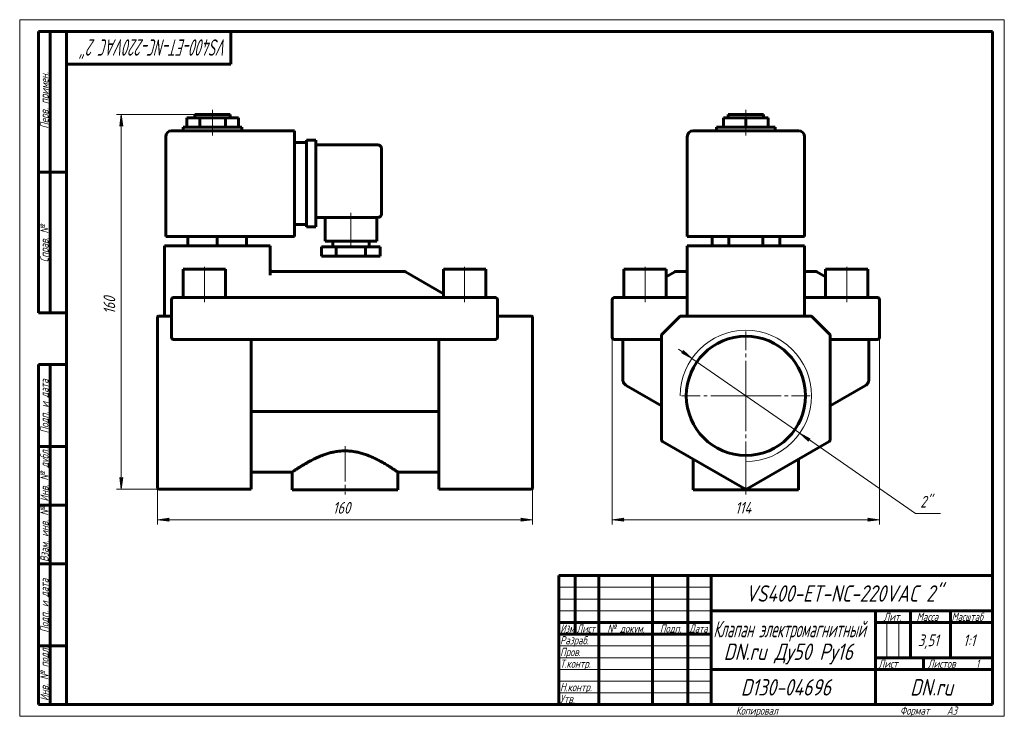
# Model space of a CAD drawing. Header units: millimetres. Extents: x 0 to 420, y 0 to 297.
import ezdxf

# ---------------------------------------------------------------- set-up
doc = ezdxf.new("R2010")
doc.units = ezdxf.units.MM
for name, pattern in [('K5LT_AXLED', [19.5, 15, -1.5, 1.5, -1.5]), ('K5LT_BASIC', [0]), ('K5LT_THIN', [0])]:
    doc.linetypes.add(name, pattern=pattern)
doc.layers.add('Системный слой', color=7, linetype='Continuous')
doc.layers.add('Системный слой (1)', color=7, linetype='Continuous', true_color=0x6c6c6c)
doc.styles.add('KDIMTEXTSTYLE', font='GOST_AU.SHX', dxfattribs={"width": 0.96, "oblique": 15, "height": 5})
doc.styles.add('KTEXTSTYLE', font='GOST_AU.SHX', dxfattribs={"width": 0.96, "height": 5})
doc.dimstyles.new('KDIMSTYLE (1.00)', dxfattribs={"dimtxt": 5, "dimasz": 1, "dimexe": 2, "dimexo": 0, "dimgap": 1, "dimtad": 1, "dimtxsty": 'KDIMTEXTSTYLE', "dimsah": 1, "dimcen": 0, "dimdle": 1, "dimadec": 0, "dimazin": 0, "dimtfac": 0.667, "dimtmove": 0, "dimatfit": 3, "dimfxl": 1, "dimtvp": 1, "dimtolj": 1, "dimtzin": 0, "dimarcsym": 0})

# ---------------------------------------------------------------- blocks, each defined once
blk = doc.blocks.new('U0')
at = {"layer": 'Системный слой (1)', "color": 150, "linetype": 'K5LT_BASIC', "lineweight": 60, "true_color": 0x0080ff}
for p, q in [((284.76, 189.63), (280.03, 189.63)), ((339.49, 189.63), (334.76, 189.63))]:
    blk.add_line(p, q, dxfattribs=at)
blk = doc.blocks.new('D0')
at = {"layer": 'Системный слой (1)'}
for points in [[(252.76, 83.82), (257.76, 84.48), (257.26, 83.82), (257.76, 83.16)], [(366.76, 83.82), (361.76, 84.48), (362.26, 83.82), (361.76, 83.16)]]:
    blk.add_hatch(color=7, dxfattribs=at).paths.add_polyline_path(points)
at = {"layer": 'Системный слой (1)', "color": 7, "linetype": 'K5LT_THIN', "lineweight": 18}
for p, q in [((252.76, 169.63), (252.76, 81.82)), ((366.76, 169.63), (366.76, 81.82)), ((252.76, 83.82), (257.76, 84.48)), ((257.76, 84.48), (257.26, 83.82)), ((362.26, 83.82), (361.76, 84.48)), ((361.76, 84.48), (366.76, 83.82)), ((257.76, 83.16), (252.76, 83.82)), ((257.26, 83.82), (257.76, 83.16)), ((366.76, 83.82), (361.76, 83.16)), ((361.76, 83.16), (362.26, 83.82))]:
    blk.add_line(p, q, dxfattribs=at)
blk.add_wipeout([(305.21, 84.82), (305.21, 92.2), (313.94, 92.2), (313.94, 84.82)]).dxf.layer = 'Системный слой (1)'
blk.add_line((252.76, 83.82), (366.76, 83.82), dxfattribs=at)
at = {"layer": 'Системный слой (1)', "color": 7, "insert": (305.21, 91.41), "char_height": 5, "attachment_point": 1, "style": 'KTEXTSTYLE'}
blk.add_mtext('\\H5.0;\\W1.000;\\Q15;\\Q15;\\W0.965;114', dxfattribs=at)
blk = doc.blocks.new('KDIMARROW_01')
at = {"layer": 'Системный слой'}
blk.add_hatch(color=0, dxfattribs=at).paths.add_polyline_path([(-5, -0.66), (0, 0), (-5, 0.66), (-4.5, 0)])
at = {"layer": 'Системный слой', "color": 0, "linetype": 'K5LT_THIN', "lineweight": 18}
for p, q in [((-4.5, 0), (-5, 0.66)), ((-5, 0.66), (0, 0)), ((0, 0), (-5, -0.66)), ((-5, -0.66), (-4.5, 0))]:
    blk.add_line(p, q, dxfattribs=at)
at = {"layer": 'Системный слой (1)', "color": 0, "linetype": 'K5LT_THIN', "lineweight": 18}
blk.add_line((58.78, 136.63), (57.78, 136.63), dxfattribs=at)
blk = doc.blocks.new('D1')
at = {"layer": 'Системный слой (1)'}
for points in [[(286.76, 152.6), (283.03, 155.99), (283.06, 155.16), (282.28, 154.91)], [(336.46, 118.1), (337.25, 118.36), (332.76, 120.67), (336.5, 117.27)]]:
    blk.add_hatch(color=7, dxfattribs=at).paths.add_polyline_path(points)
at = {"layer": 'Системный слой (1)', "color": 7, "linetype": 'K5LT_THIN', "lineweight": 18}
for p, q in [((286.76, 152.6), (281.01, 156.59)), ((286.76, 152.6), (283.03, 155.99)), ((283.03, 155.99), (283.06, 155.16)), ((283.06, 155.16), (282.28, 154.91)), ((282.28, 154.91), (286.76, 152.6)), ((286.76, 152.6), (332.76, 120.67)), ((332.76, 120.67), (336.5, 117.27)), ((337.25, 118.36), (332.76, 120.67)), ((332.76, 120.67), (338.51, 116.68)), ((336.46, 118.1), (337.25, 118.36)), ((336.5, 117.27), (336.46, 118.1))]:
    blk.add_line(p, q, dxfattribs=at)
blk.add_wipeout([(384.12, 87.41), (384.12, 94.79), (390.56, 94.79), (390.56, 87.41)]).dxf.layer = 'Системный слой (1)'
for p, q in [((332.76, 120.67), (382.12, 86.41)), ((382.12, 86.41), (392.83, 86.41))]:
    blk.add_line(p, q, dxfattribs=at)
at = {"layer": 'Системный слой (1)', "color": 7, "insert": (384.12, 94), "char_height": 5, "attachment_point": 1, "style": 'KTEXTSTYLE'}
blk.add_mtext('\\H5.0;\\W1.000;\\Q15;\\Q15;\\W0.965;2"', dxfattribs=at)
blk = doc.blocks.new('KDIMARROW_02')
at = {"layer": 'Системный слой'}
blk.add_hatch(color=0, dxfattribs=at).paths.add_polyline_path([(4.5, 0), (5, 0.66), (0, 0), (5, -0.66)])
at = {"layer": 'Системный слой', "color": 0, "linetype": 'K5LT_THIN', "lineweight": 18}
for p, q in [((5, 0.66), (0, 0)), ((0, 0), (5, -0.66)), ((0, 0), (7, 0)), ((4.5, 0), (5, 0.66)), ((5, -0.66), (4.5, 0))]:
    blk.add_line(p, q, dxfattribs=at)
at = {"layer": 'Системный слой (1)', "color": 0, "linetype": 'K5LT_THIN', "lineweight": 18}
blk.add_line((58.78, 136.63), (57.78, 136.63), dxfattribs=at)
blk = doc.blocks.new('U1')
at = {"layer": 'Системный слой (1)', "color": 30, "linetype": 'K5LT_AXLED', "lineweight": 18, "true_color": 0xff8000}
for q in [(309.76, 164.03), (282.36, 136.63), (337.16, 136.63), (309.76, 109.23)]:
    blk.add_line((309.76, 136.63), q, dxfattribs=at)
blk = doc.blocks.new('U2')
at = {"layer": 'Системный слой (1)', "color": 150, "linetype": 'K5LT_BASIC', "lineweight": 60, "true_color": 0x0080ff}
for p, q in [((106.78, 190.59), (106.78, 190.63)), ((106.78, 190.63), (106.78, 190.63)), ((106.78, 190.58), (106.78, 190.59)), ((106.78, 190.57), (106.78, 190.58)), ((106.78, 190.56), (106.78, 190.57)), ((106.88, 190.19), (106.78, 190.56)), ((106.78, 190.56), (106.78, 190.56)), ((106.78, 190.56), (106.78, 190.56)), ((106.78, 190.56), (106.78, 190.56)), ((106.78, 190.56), (106.78, 190.56)), ((106.78, 190.56), (106.78, 190.56)), ((106.78, 190.56), (106.78, 190.56)), ((107.17, 189.83), (106.88, 190.19)), ((107.56, 189.66), (107.17, 189.83))]:
    blk.add_line(p, q, dxfattribs=at)
blk = doc.blocks.new('U3')
at = {"layer": 'Системный слой (1)', "color": 150, "linetype": 'K5LT_BASIC', "lineweight": 60, "true_color": 0x0080ff}
for p, q in [((98.78, 104.13), (116.28, 104.13)), ((161.28, 104.13), (178.78, 104.13))]:
    blk.add_line(p, q, dxfattribs=at)
blk = doc.blocks.new('U4')
at = {"layer": 'Системный слой (1)', "color": 150, "linetype": 'K5LT_BASIC', "lineweight": 60, "true_color": 0x0080ff}
blk.add_line((106.78, 190.63), (106.78, 190.63), dxfattribs=at)
blk.add_line((106.78, 190.63), (106.78, 190.63), dxfattribs=at)
blk.add_line((106.78, 190.63), (106.78, 190.63), dxfattribs=at)
blk.add_line((106.78, 190.63), (106.78, 190.63), dxfattribs=at)
blk = doc.blocks.new('U5')
at = {"layer": 'Системный слой (1)', "color": 150, "linetype": 'K5LT_BASIC', "lineweight": 60, "true_color": 0x0080ff}
for p, q in [((107.6, 189.65), (107.51, 189.67)), ((107.69, 189.64), (107.6, 189.65)), ((107.78, 189.63), (107.69, 189.64))]:
    blk.add_line(p, q, dxfattribs=at)
blk = doc.blocks.new('U6')
at = {"layer": 'Системный слой (1)', "color": 150, "linetype": 'K5LT_BASIC', "lineweight": 60, "true_color": 0x0080ff}
for p, q in [((106.78, 190.62), (106.78, 190.63)), ((106.78, 190.61), (106.78, 190.62)), ((106.78, 190.61), (106.78, 190.61))]:
    blk.add_line(p, q, dxfattribs=at)
blk = doc.blocks.new('U7')
at = {"layer": 'Системный слой (1)', "color": 150, "linetype": 'K5LT_BASIC', "lineweight": 60, "true_color": 0x0080ff}
for p, q in [((106.78, 190.61), (106.78, 190.63)), ((106.79, 190.45), (106.78, 190.52)), ((106.81, 190.37), (106.79, 190.45)), ((106.83, 190.3), (106.81, 190.37)), ((107.43, 189.69), (107.43, 189.69))]:
    blk.add_line(p, q, dxfattribs=at)
blk = doc.blocks.new('U8')
at = {"layer": 'Системный слой (1)', "color": 150, "linetype": 'K5LT_BASIC', "lineweight": 60, "true_color": 0x0080ff}
for start, end in [(180.007, 181.5039), (254.165, 270)]:
    blk.add_arc((107.78, 190.63), 1, start, end, dxfattribs=at)
blk = doc.blocks.new('U9')
at = {"layer": 'Системный слой (1)', "color": 150, "linetype": 'K5LT_BASIC', "lineweight": 60, "true_color": 0x0080ff}
for p, q in [((106.78, 190.61), (106.78, 190.63)), ((107.43, 189.69), (107.43, 189.69))]:
    blk.add_line(p, q, dxfattribs=at)
blk = doc.blocks.new('U10')
at = {"layer": 'Системный слой (1)', "color": 150, "linetype": 'K5LT_BASIC', "lineweight": 60, "true_color": 0x0080ff}
for p, q in [((106.78, 190.61), (106.78, 190.63)), ((106.78, 190.63), (106.78, 190.63)), ((106.78, 190.63), (106.78, 190.63)), ((106.78, 190.63), (106.78, 190.63)), ((106.78, 190.63), (106.78, 190.63)), ((106.78, 190.63), (106.78, 190.63)), ((106.78, 190.63), (106.78, 190.63)), ((106.78, 190.63), (106.78, 190.63)), ((106.78, 190.63), (106.78, 190.63)), ((106.78, 190.59), (106.78, 190.61)), ((106.78, 190.56), (106.78, 190.59))]:
    blk.add_line(p, q, dxfattribs=at)
blk = doc.blocks.new('U11')
at = {"layer": 'Системный слой (1)', "color": 150, "linetype": 'K5LT_BASIC', "lineweight": 60, "true_color": 0x0080ff}
for start, end in [(180, 180.0532), (180.0532, 181.4772), (188.9724, 195.45), (195.45, 209.5812), (214.6709, 250.0711), (250.0711, 257.5124), (269.9764, 270)]:
    blk.add_arc((107.78, 190.63), 1, start, end, dxfattribs=at)
blk = doc.blocks.new('U12')
at = {"layer": 'Системный слой (1)', "color": 150, "linetype": 'K5LT_BASIC', "lineweight": 60, "true_color": 0x0080ff}
for p, q in [((107.78, 189.63), (107.81, 189.63)), ((107.81, 189.63), (107.81, 189.63)), ((107.81, 189.63), (108.26, 189.63))]:
    blk.add_line(p, q, dxfattribs=at)
blk = doc.blocks.new('U13')
at = {"layer": 'Системный слой (1)', "color": 150, "linetype": 'K5LT_BASIC', "lineweight": 60, "true_color": 0x0080ff}
for p, q in [((106.78, 190.62), (106.78, 190.63)), ((106.78, 190.6), (106.78, 190.62)), ((106.78, 190.58), (106.78, 190.6)), ((107.78, 189.63), (107.77, 189.63))]:
    blk.add_line(p, q, dxfattribs=at)
blk = doc.blocks.new('U14')
at = {"layer": 'Системный слой (1)', "color": 150, "linetype": 'K5LT_BASIC', "lineweight": 60, "true_color": 0x0080ff}
for p, q in [((107.78, 189.63), (107.79, 189.63)), ((107.79, 189.63), (107.87, 189.62)), ((107.87, 189.62), (107.95, 189.6)), ((107.95, 189.6), (108.02, 189.56))]:
    blk.add_line(p, q, dxfattribs=at)
blk = doc.blocks.new('U15')
at = {"layer": 'Системный слой (1)', "color": 150, "linetype": 'K5LT_BASIC', "lineweight": 60, "true_color": 0x0080ff}
for p, q in [((107.81, 189.63), (107.96, 189.63)), ((108.12, 189.63), (108.26, 189.63))]:
    blk.add_line(p, q, dxfattribs=at)
blk = doc.blocks.new('U16')
at = {"layer": 'Системный слой (1)', "color": 150, "linetype": 'K5LT_BASIC', "lineweight": 60, "true_color": 0x0080ff}
for p, q in [((107.81, 189.63), (107.96, 189.63)), ((108.12, 189.63), (108.26, 189.63))]:
    blk.add_line(p, q, dxfattribs=at)
blk = doc.blocks.new('D2')
at = {"layer": 'Системный слой (1)'}
for points in [[(63.28, 83.82), (63.78, 84.48), (58.78, 83.82), (63.78, 83.16)], [(213.78, 83.16), (218.78, 83.82), (213.78, 84.48), (214.28, 83.82)]]:
    blk.add_hatch(color=7, dxfattribs=at).paths.add_polyline_path(points)
at = {"layer": 'Системный слой (1)', "color": 7, "linetype": 'K5LT_THIN', "lineweight": 18}
for p, q in [((58.78, 97.35), (58.78, 81.82)), ((218.78, 97.35), (218.78, 81.82)), ((58.78, 83.82), (63.78, 84.48)), ((63.78, 84.48), (63.28, 83.82)), ((214.28, 83.82), (213.78, 84.48)), ((213.78, 84.48), (218.78, 83.82)), ((63.78, 83.16), (58.78, 83.82)), ((63.28, 83.82), (63.78, 83.16)), ((218.78, 83.82), (213.78, 83.16)), ((213.78, 83.16), (214.28, 83.82))]:
    blk.add_line(p, q, dxfattribs=at)
blk.add_wipeout([(133.57, 84.82), (133.57, 92.2), (143.57, 92.2), (143.57, 84.82)]).dxf.layer = 'Системный слой (1)'
blk.add_line((58.78, 83.82), (218.78, 83.82), dxfattribs=at)
at = {"layer": 'Системный слой (1)', "color": 7, "insert": (133.57, 91.41), "char_height": 5, "attachment_point": 1, "style": 'KTEXTSTYLE'}
blk.add_mtext('\\H5.0;\\W1.000;\\Q15;\\Q15;\\W0.965;160', dxfattribs=at)
blk = doc.blocks.new('D3')
at = {"layer": 'Системный слой (1)'}
for points in [[(44.01, 251.63), (43.35, 256.63), (42.69, 251.63), (43.35, 252.13)], [(43.35, 96.79), (44.01, 101.79), (43.35, 101.29), (42.69, 101.79)]]:
    blk.add_hatch(color=7, dxfattribs=at).paths.add_polyline_path(points)
at = {"layer": 'Системный слой (1)', "color": 7, "linetype": 'K5LT_THIN', "lineweight": 18}
for p, q in [((74.78, 256.63), (41.35, 256.63)), ((42.69, 251.63), (43.35, 256.63)), ((43.35, 256.63), (44.01, 251.63)), ((43.35, 252.13), (42.69, 251.63)), ((44.01, 251.63), (43.35, 252.13)), ((43.35, 96.79), (42.69, 101.79)), ((42.69, 101.79), (43.35, 101.29)), ((43.35, 101.29), (44.01, 101.79)), ((44.01, 101.79), (43.35, 96.79)), ((59.28, 96.79), (41.35, 96.79))]:
    blk.add_line(p, q, dxfattribs=at)
blk.add_wipeout([(42.35, 171.5), (34.97, 171.5), (34.97, 181.5), (42.35, 181.5)]).dxf.layer = 'Системный слой (1)'
blk.add_line((43.35, 96.79), (43.35, 256.63), dxfattribs=at)
at = {"layer": 'Системный слой (1)', "color": 7, "insert": (35.76, 171.5), "char_height": 5, "attachment_point": 1, "rotation": 90, "style": 'KTEXTSTYLE'}
blk.add_mtext('\\H5.0;\\W1.000;\\Q15;\\Q15;\\W0.965;160', dxfattribs=at)
blk = doc.blocks.new('U17')
at = {"color": 7, "linetype": 'K5LT_THIN', "lineweight": 18}
for p, q in [((0, 0), (0, 297)), ((0, 297), (420, 297)), ((420, 297), (420, 0)), ((230, 55), (295, 55)), ((230, 50), (295, 50)), ((230, 45), (295, 45)), ((369.96, 25), (369.96, 40)), ((374.98, 25), (374.98, 40)), ((230, 30), (295, 30)), ((230, 25), (295, 25)), ((230, 20), (295, 20)), ((230, 15), (295, 15)), ((230, 10), (295, 10)), ((420, 0), (0, 0))]:
    blk.add_line(p, q, dxfattribs=at)
at = {"color": 150, "linetype": 'K5LT_BASIC', "lineweight": 60, "true_color": 0x0080ff}
for p, q in [((8, 172), (8, 292)), ((20, 292), (8, 292)), ((13, 172), (13, 292)), ((20, 5), (20, 292)), ((20, 292), (415, 292)), ((90, 292), (90, 278)), ((415, 292), (415, 5)), ((90, 278), (20, 278)), ((20, 232), (8, 232)), ((20, 172), (8, 172)), ((8, 5), (8, 150)), ((20, 150), (8, 150)), ((13, 5), (13, 150)), ((20, 115), (8, 115)), ((20, 90), (8, 90)), ((20, 65), (8, 65)), ((230, 60), (415, 60)), ((230, 5), (230, 60)), ((237, 35), (237, 60)), ((247, 5), (247, 60)), ((270, 5), (270, 60)), ((285, 5), (285, 60)), ((295, 5), (295, 60)), ((295, 45), (415, 45)), ((365, 5), (365, 45)), ((380, 25), (380, 45)), ((397, 25), (397, 45)), ((230, 40), (295, 40)), ((365, 40), (380, 40)), ((380, 40), (415, 40)), ((230, 35), (295, 35)), ((20, 30), (8, 30)), ((365, 25), (415, 25)), ((385.57, 20), (385.57, 25)), ((295, 20), (365, 20)), ((365, 20), (415, 20)), ((20, 5), (8, 5)), ((415, 5), (20, 5))]:
    blk.add_line(p, q, dxfattribs=at)
at = {"color": 7, "attachment_point": 1, "style": 'KTEXTSTYLE'}
for s, insert, char_height, rotation in [('\\H5.0;\\W1.000;\\Q15;\\Q15;\\W0.707;\\H7.00;VS400-ET-NC-220VAC 2"', (88.66, 281.64), 7, 180), ('\\H5.0;\\W1.000;\\Q15;\\Q15;\\W0.965;\\H3.50;Перв. примен.', (8.82, 250.52), 3.5, 90), ('\\H5.0;\\W1.000;\\Q15;\\Q15;\\W0.965;\\H3.50;Справ. №', (8.82, 193.63), 3.5, 90), ('\\H5.0;\\W1.000;\\Q15;\\Q15;\\W0.965;\\H3.50;Подп. и дата', (8.82, 120.66), 3.5, 90), ('\\H5.0;\\W1.000;\\Q15;\\Q15;\\W0.965;\\H3.50;Инв. № дубл.', (8.82, 91.57), 3.5, 90), ('\\H5.0;\\W1.000;\\Q15;\\Q15;\\W0.965;\\H3.50;Взам. инв. №', (8.82, 65.8), 3.5, 90), ('\\H5.0;\\W1.000;\\Q15;\\Q15;\\W0.965;\\H3.50;Подп. и дата', (8.82, 35.66), 3.5, 90), ('\\H5.0;\\W1.000;\\Q15;\\Q15;\\W0.965;\\H3.50;Инв. № подл.', (8.82, 6.57), 3.5, 90)]:
    blk.add_mtext(s, dxfattribs=dict(at, insert=insert, char_height=char_height, rotation=rotation))
for s, insert, char_height in [('\\H5.0;\\W1.000;\\Q15;\\Q15;\\W0.965;\\H7.00;VS400-ET-NC-220VAC 2"', (309.65, 55.86), 7), ('\\H5.0;\\W1.000;\\Q15;\\Q15;\\W0.965;\\H3.50;Лит.', (368.47, 44.18), 3.5), ('\\H5.0;\\W1.000;\\Q15;\\Q15;\\W0.965;\\H3.50;Масса', (382.58, 44.18), 3.5), ('\\H5.0;\\W1.000;\\Q15;\\Q15;\\W0.930;\\H3.50;Масштаб', (397.52, 44.18), 3.5), ('\\H5.0;\\W1.000;\\Q15;\\Q15;\\W0.784;\\H3.50;Изм.', (230.62, 39.18), 3.5), ('\\H5.0;\\W1.000;\\Q15;\\Q15;\\W0.799;\\H3.50;Лист', (237.61, 39.18), 3.5), ('\\H5.0;\\W1.000;\\Q15;\\Q15;\\W0.965;\\H3.50;№ докум.', (250.63, 39.18), 3.5), ('\\H5.0;\\W1.000;\\Q15;\\Q15;\\W0.965;\\H3.50;Подп.', (273.1, 39.18), 3.5), ('\\H5.0;\\W1.000;\\Q15;\\Q15;\\W0.799;\\H3.50;Дата', (285.61, 39.18), 3.5), ('\\H5.0;\\W1.000;\\Q15;\\Q15;\\W0.672;\\H7.00;Клапан электромагнитный', (295.88, 40.69), 7), ('\\H5.0;\\W1.000;\\Q15;\\Q15;\\W0.965;\\H3.50;Разраб.', (230.5, 34.18), 3.5), ('\\H5.0;\\W1.000;\\Q15;\\Q15;\\W0.965;3,51', (383.16, 34.9), 5), ('\\H5.0;\\W1.000;\\Q15;\\Q15;\\W0.965;{\\c16711680;1:1}', (402.44, 34.9), 5), ('\\H5.0;\\W1.000;\\Q15;\\Q15;\\W0.965;\\H7.00;DN.ru Ду50 Ру16', (300.3, 31.02), 7), ('\\H5.0;\\W1.000;\\Q15;\\Q15;\\W0.965;\\H3.50;Пров.', (230.5, 29.18), 3.5), ('\\H5.0;\\W1.000;\\Q15;\\Q15;\\W0.965;\\H3.50;Т.контр.', (230.5, 24.18), 3.5), ('\\H5.0;\\W1.000;\\Q15;\\Q15;\\W0.965;\\H3.50;Лист', (366.32, 24.18), 3.5), ('\\H5.0;\\W1.000;\\Q15;\\Q15;\\W0.965;\\H3.50;Листов', (387.36, 24.18), 3.5), ('\\H5.0;\\W1.000;\\Q15;\\Q15;\\W0.965;\\H3.50;1', (407.91, 24.18), 3.5), ('\\H5.0;\\W1.000;\\Q15;\\Q15;\\W0.965;\\H3.50;Н.контр.', (230.5, 14.18), 3.5), ('\\H5.0;\\W1.000;\\Q15;\\Q15;\\W0.965;\\H7.00;D130-04696', (307.61, 15.86), 7), ('\\H5.0;\\W1.000;\\Q15;\\Q15;\\W0.965;\\H7.00;DN.ru', (379.84, 15.86), 7), ('\\H5.0;\\W1.000;\\Q15;\\Q15;\\W0.965;\\H3.50;Утв.', (230.5, 9.18), 3.5), ('\\H5.0;\\W1.000;\\Q15;\\Q15;\\W0.965;\\H3.50;Копировал', (305.5, 4.18), 3.5), ('\\H5.0;\\W1.000;\\Q15;\\Q15;\\W0.965;\\H3.50;Формат', (375.5, 4.18), 3.5), ('\\H5.0;\\W1.000;\\Q15;\\Q15;\\W0.965;\\H3.50;A3', (395.5, 4.18), 3.5)]:
    blk.add_mtext(s, dxfattribs=dict(at, insert=insert, char_height=char_height))

msp = doc.modelspace()

# ---------------------------------------------------------------- linework, layer by layer
at = {"layer": 'Системный слой (1)', "color": 150, "linetype": 'K5LT_BASIC', "lineweight": 60, "true_color": 0x0080ff}
for p, q in [((74.776, 255.132), (74.776, 256.632)), ((74.776, 256.632), (89.776, 256.632)), ((89.776, 255.132), (89.776, 256.632)), ((302.26, 255.132), (302.26, 256.632)), ((302.26, 256.632), (317.26, 256.632)), ((317.26, 255.132), (317.26, 256.632)), ((71.276, 251.132), (71.276, 255.132)), ((71.276, 255.132), (76.776, 255.132)), ((76.776, 251.132), (76.776, 255.132)), ((76.776, 255.132), (87.776, 255.132)), ((87.776, 251.132), (87.776, 255.132)), ((87.776, 255.132), (93.276, 255.132)), ((93.276, 251.132), (93.276, 255.132)), ((300.234, 251.132), (300.234, 255.132)), ((300.234, 255.132), (309.76, 255.132)), ((309.76, 251.132), (309.76, 255.132)), ((309.76, 255.132), (319.287, 255.132)), ((319.287, 251.132), (319.287, 255.132)), ((117.276, 249.632), (64.776, 249.632)), ((69.776, 249.632), (69.776, 251.132)), ((69.776, 251.132), (94.776, 251.132)), ((94.776, 249.632), (94.776, 251.132)), ((117.276, 249.632), (117.276, 247.132)), ((332.26, 249.632), (287.26, 249.632)), ((297.26, 249.632), (297.26, 251.132)), ((297.26, 251.132), (322.26, 251.132)), ((322.26, 249.632), (322.26, 251.132)), ((62.276, 204.632), (62.276, 247.132)), ((117.276, 204.632), (117.276, 247.132)), ((117.276, 244.632), (122.276, 244.632)), ((122.276, 245.632), (126.276, 245.632)), ((122.276, 243.132), (122.276, 245.632)), ((126.276, 245.632), (126.276, 243.132)), ((126.276, 243.632), (152.776, 243.632)), ((284.76, 204.632), (284.76, 247.132)), ((334.76, 204.632), (334.76, 247.132)), ((122.276, 243.132), (122.276, 211.132)), ((126.276, 243.132), (126.276, 211.132)), ((154.276, 242.132), (154.276, 214.132)), ((122.276, 208.632), (122.276, 211.132)), ((126.276, 212.632), (152.776, 212.632)), ((126.276, 211.132), (126.276, 208.632)), ((130.276, 212.632), (130.276, 202.632)), ((152.276, 212.632), (152.276, 202.632)), ((117.276, 209.632), (122.276, 209.632)), ((122.276, 208.632), (126.276, 208.632)), ((64.776, 204.632), (62.276, 204.632)), ((64.776, 204.632), (117.276, 204.632)), ((71.776, 204.632), (71.776, 200.632)), ((84.276, 204.632), (84.276, 200.632)), ((96.776, 204.632), (96.776, 200.632)), ((152.276, 202.632), (130.276, 202.632)), ((133.526, 202.632), (133.526, 200.132)), ((149.026, 202.632), (149.026, 200.132)), ((287.26, 204.632), (284.76, 204.632)), ((287.26, 204.632), (332.26, 204.632)), ((295.327, 204.632), (295.327, 200.632)), ((302.544, 204.632), (302.544, 200.632)), ((316.977, 204.632), (316.977, 200.632)), ((324.194, 204.632), (324.194, 200.632)), ((334.76, 204.632), (332.26, 204.632)), ((61.776, 200.632), (61.776, 170.632)), ((61.776, 200.632), (64.276, 200.632)), ((104.276, 200.632), (64.276, 200.632)), ((104.276, 200.632), (106.776, 200.632)), ((106.776, 200.632), (106.776, 188.036)), ((128.776, 200.132), (128.776, 196.132)), ((135.026, 200.132), (128.776, 200.132)), ((147.526, 200.132), (135.026, 200.132)), ((135.026, 200.132), (135.026, 196.132)), ((153.776, 200.132), (147.526, 200.132)), ((147.526, 200.132), (147.526, 196.132)), ((153.776, 200.132), (153.776, 196.132)), ((284.76, 200.632), (284.76, 170.632)), ((284.76, 200.632), (287.26, 200.632)), ((332.26, 200.632), (287.26, 200.632)), ((332.26, 200.632), (334.76, 200.632)), ((334.76, 200.632), (334.76, 170.632)), ((135.026, 196.132), (128.776, 196.132)), ((147.526, 196.132), (135.026, 196.132)), ((153.776, 196.132), (147.526, 196.132)), ((69.776, 190.632), (87.776, 190.632)), ((69.776, 178.632), (69.776, 190.632)), ((87.776, 178.632), (87.776, 190.632)), ((106.776, 190.632), (106.776, 190.632)), ((106.776, 190.623), (106.776, 190.632)), ((106.776, 190.632), (106.776, 190.632)), ((106.776, 190.623), (106.776, 190.632)), ((106.776, 190.614), (106.776, 190.632)), ((106.776, 190.606), (106.776, 190.632)), ((106.776, 190.631), (106.776, 190.631)), ((106.776, 190.631), (106.776, 190.614)), ((106.776, 190.631), (106.776, 190.631)), ((107.805, 189.632), (107.776, 189.632)), ((107.776, 189.632), (107.787, 189.632)), ((107.795, 189.632), (107.805, 189.632)), ((107.795, 189.632), (107.805, 189.632)), ((107.805, 189.632), (107.803, 189.632)), ((108.259, 189.632), (108.393, 189.632)), ((108.352, 189.632), (108.393, 189.632)), ((108.638, 189.632), (108.393, 189.632)), ((164.008, 189.632), (108.638, 189.632)), ((164.508, 189.498), (180.776, 180.106)), ((180.776, 178.632), (180.776, 190.632)), ((180.776, 190.632), (198.776, 190.632)), ((198.776, 178.632), (198.776, 190.632)), ((257.76, 178.632), (257.76, 190.632)), ((257.76, 190.632), (275.76, 190.632)), ((275.76, 178.632), (275.76, 190.632)), ((279.528, 189.498), (275.76, 187.322)), ((339.993, 189.498), (343.76, 187.322)), ((343.76, 178.632), (343.76, 190.632)), ((343.76, 190.632), (361.76, 190.632)), ((361.76, 178.632), (361.76, 190.632)), ((284.755, 185.134), (284.755, 185.134)), ((334.766, 185.134), (334.766, 185.134)), ((64.776, 177.632), (64.776, 161.632)), ((65.776, 178.632), (67.776, 178.632)), ((200.776, 178.632), (67.776, 178.632)), ((200.776, 178.632), (202.776, 178.632)), ((203.776, 161.632), (203.776, 177.632)), ((252.76, 177.632), (252.76, 161.632)), ((253.76, 178.632), (255.76, 178.632)), ((255.76, 178.632), (284.76, 178.632)), ((334.76, 178.632), (363.76, 178.632)), ((363.76, 178.632), (365.76, 178.632)), ((366.76, 177.632), (366.76, 161.632)), ((58.776, 169.985), (58.776, 170.132)), ((58.776, 162.571), (58.776, 169.985)), ((64.776, 170.632), (59.276, 170.632)), ((203.776, 170.632), (218.276, 170.632)), ((218.776, 170.132), (218.776, 169.985)), ((218.776, 162.571), (218.776, 169.985)), ((281.468, 170.339), (274.053, 162.925)), ((337.346, 170.632), (282.175, 170.632)), ((345.468, 162.925), (338.053, 170.339)), ((58.776, 162.218), (58.776, 162.571)), ((58.776, 117.994), (58.776, 162.218)), ((67.776, 160.632), (65.776, 160.632)), ((67.776, 160.632), (200.776, 160.632)), ((98.776, 117.994), (98.776, 160.632)), ((178.776, 117.994), (178.776, 160.632)), ((202.776, 160.632), (200.776, 160.632)), ((218.776, 162.571), (218.776, 162.218)), ((218.776, 117.994), (218.776, 162.218)), ((255.76, 160.632), (253.76, 160.632)), ((255.76, 160.632), (273.76, 160.632)), ((257.26, 160.632), (257.261, 143.675)), ((273.76, 162.218), (273.76, 117.994)), ((345.76, 117.994), (345.76, 162.218)), ((345.76, 160.632), (363.76, 160.632)), ((362.26, 160.632), (362.26, 143.675)), ((365.76, 160.632), (363.76, 160.632)), ((258.76, 141.077), (258.723, 141.099)), ((258.76, 141.077), (273.76, 132.416)), ((273.76, 132.416), (258.76, 141.077)), ((360.76, 141.077), (345.76, 132.416)), ((360.76, 141.077), (345.76, 132.416)), ((360.76, 141.077), (360.798, 141.099)), ((99.646, 130.001), (177.906, 130.001)), ((58.776, 117.561), (58.776, 117.994)), ((98.776, 117.994), (98.776, 117.128)), ((178.776, 117.128), (178.776, 117.994)), ((218.776, 117.994), (218.776, 117.561)), ((58.776, 97.353), (58.776, 117.561)), ((98.776, 96.92), (98.776, 117.128)), ((178.776, 96.92), (178.776, 117.128)), ((218.776, 97.353), (218.776, 117.561)), ((274.26, 117.128), (309.26, 96.92)), ((310.26, 96.92), (345.26, 117.128)), ((287.26, 109.622), (287.26, 96.632)), ((332.26, 109.622), (332.26, 96.632)), ((116.276, 104.132), (116.276, 96.632)), ((161.276, 104.132), (161.276, 96.632)), ((58.776, 97.286), (58.776, 97.353)), ((59.276, 96.786), (98.776, 96.786)), ((98.776, 96.92), (98.776, 96.786)), ((161.276, 96.632), (116.276, 96.632)), ((178.776, 96.786), (178.776, 96.92)), ((178.776, 96.786), (218.276, 96.786)), ((218.776, 97.353), (218.776, 97.286)), ((332.26, 96.632), (287.26, 96.632))]:
    msp.add_line(p, q, dxfattribs=at)
at = {"layer": 'Системный слой (1)', "color": 30, "linetype": 'K5LT_AXLED', "lineweight": 18, "true_color": 0xff8000}
for p, q in [((82.276, 253.132), (82.276, 258.632)), ((309.76, 253.132), (309.76, 258.632)), ((82.276, 247.632), (82.276, 253.132)), ((309.76, 247.632), (309.76, 253.132)), ((141.276, 214.632), (141.276, 198.132)), ((78.776, 176.632), (78.776, 192.632)), ((189.776, 176.632), (189.776, 192.632)), ((266.76, 176.632), (266.76, 192.632)), ((352.76, 176.632), (352.76, 192.632))]:
    msp.add_line(p, q, dxfattribs=at)
at = {"layer": 'Системный слой (1)', "color": 150, "linetype": 'K5LT_BASIC', "lineweight": 60, "true_color": 0x0080ff}
msp.add_circle((309.76, 136.632), 25.4, dxfattribs=at)
for centre, radius, start, end in [((64.776, 247.132), 2.5, 90, 180), ((287.26, 247.132), 2.5, 90, 180), ((332.26, 247.132), 2.5, 0, 90), ((152.776, 242.132), 1.5, 0, 90), ((152.776, 214.132), 1.5, 270, 0), ((107.776, 190.632), 1, 180.00701, 270), ((164.008, 188.632), 1, 60, 90), ((280.028, 188.632), 1, 90, 120), ((339.493, 188.632), 1, 60, 90), ((65.776, 177.632), 1, 90, 180), ((202.776, 177.632), 1, 0, 90), ((253.76, 177.632), 1, 90, 180), ((365.76, 177.632), 1, 0, 90), ((59.276, 170.132), 0.5, 90, 180), ((218.276, 170.132), 0.5, 0, 90), ((282.175, 169.632), 1, 90, 135), ((337.346, 169.632), 1, 45, 90), ((65.776, 161.632), 1, 180, 270), ((202.776, 161.632), 1, 270, 0), ((253.76, 161.632), 1, 180, 270), ((274.76, 162.218), 1, 135, 180), ((344.76, 162.218), 1, 0, 45), ((365.76, 161.632), 1, 270, 0), ((274.76, 117.994), 1, 180, 240), ((344.76, 117.994), 1, 300, 0), ((59.276, 97.286), 0.5, 180, 270), ((218.276, 97.286), 0.5, 270, 0), ((309.76, 97.786), 1, 240, 300)]:
    msp.add_arc(centre, radius, start, end, dxfattribs=at)
at = {"layer": 'Системный слой (1)', "color": 7, "linetype": 'K5LT_THIN', "lineweight": 18}
msp.add_arc((309.76, 136.632), 28, 270, 180, dxfattribs=at)
at = {"layer": 'Системный слой (1)', "color": 150, "linetype": 'K5LT_BASIC', "lineweight": 60, "true_color": 0x0080ff}
for points, knots in [([(106.776, 190.631), (106.776, 190.631), (106.776, 190.631), (106.776, 190.631), (106.776, 190.631), (106.776, 190.631), (106.776, 190.631), (106.776, 190.631), (106.776, 190.631), (106.776, 190.631), (106.776, 190.631), (106.776, 190.631), (106.776, 190.631), (106.776, 190.631), (106.776, 190.631), (106.776, 190.631), (106.776, 190.631), (106.776, 190.631), (106.776, 190.631), (106.776, 190.631), (106.776, 190.631), (106.776, 190.631), (106.776, 190.631), (106.776, 190.631), (106.776, 190.631), (106.776, 190.631), (106.776, 190.631), (106.776, 190.631), (106.776, 190.631), (106.776, 190.631), (106.776, 190.631), (106.776, 190.631), (106.776, 190.631), (106.776, 190.631), (106.776, 190.631), (106.776, 190.631), (106.776, 190.631), (106.776, 190.631), (106.776, 190.631), (106.776, 190.631), (106.776, 190.631), (106.776, 190.631), (106.776, 190.631), (106.776, 190.631), (106.776, 190.631), (106.776, 190.631), (106.776, 190.631), (106.776, 190.63), (106.776, 190.63), (106.776, 190.629), (106.776, 190.628), (106.776, 190.625), (106.776, 190.621), (106.776, 190.609), (106.776, 190.602), (106.777, 190.577), (106.778, 190.561), (106.782, 190.52), (106.785, 190.497), (106.794, 190.44), (106.807, 190.387), (106.812, 190.368)], [0, 0, 0, 0, 0.0787743, 0.0787743, 0.1575486, 0.1575486, 0.1941716, 0.1941716, 0.2184367, 0.2184367, 0.2233085, 0.2233085, 0.2281803, 0.2281803, 0.2296471, 0.2296471, 0.2345664, 0.2345664, 0.2442696, 0.2442696, 0.2466886, 0.2466886, 0.2658785, 0.2658785, 0.2700665, 0.2700665, 0.311624, 0.311624, 0.3878082, 0.3878082, 0.4430292, 0.4430292, 0.5536599, 0.5536599, 0.6637101, 0.6637101, 0.8843911, 0.8843911, 1.1050721, 1.1050721, 1.5464341, 1.5464341, 1.9898273, 1.9898273, 2.8766138, 2.8766138, 3.2688545, 3.2688545, 4.6501868, 4.6501868, 8.1973327, 8.1973327, 15.2916245, 15.2916245, 21.9726796, 21.9726796, 27.2700174, 27.2700174, 32.0056161, 32.0056161, 37.6043534, 37.6043534, 37.6043534, 37.6043534]), ([(106.776, 190.631), (106.776, 190.631), (106.776, 190.631), (106.776, 190.631), (106.776, 190.631), (106.776, 190.631), (106.776, 190.631), (106.776, 190.631), (106.776, 190.631), (106.776, 190.631), (106.776, 190.631), (106.776, 190.631), (106.776, 190.631), (106.776, 190.631), (106.776, 190.631), (106.776, 190.631), (106.776, 190.631), (106.776, 190.631), (106.776, 190.631), (106.776, 190.631), (106.776, 190.631), (106.776, 190.631), (106.776, 190.631), (106.776, 190.631), (106.776, 190.631), (106.776, 190.631), (106.776, 190.631), (106.776, 190.631), (106.776, 190.631), (106.776, 190.631), (106.776, 190.631), (106.776, 190.631), (106.776, 190.631), (106.776, 190.631), (106.776, 190.631), (106.776, 190.631), (106.776, 190.631), (106.776, 190.631), (106.776, 190.631), (106.776, 190.631), (106.776, 190.631), (106.776, 190.631), (106.776, 190.631), (106.776, 190.631), (106.776, 190.631), (106.776, 190.631), (106.776, 190.631), (106.776, 190.63), (106.776, 190.63), (106.776, 190.629), (106.776, 190.628), (106.776, 190.625), (106.776, 190.621), (106.776, 190.609), (106.776, 190.602), (106.777, 190.577), (106.778, 190.561), (106.782, 190.52), (106.785, 190.497), (106.794, 190.44), (106.807, 190.387), (106.812, 190.368)], [0, 0, 0, 0, 0.0787743, 0.0787743, 0.1575487, 0.1575487, 0.1941717, 0.1941717, 0.2184368, 0.2184368, 0.2233086, 0.2233086, 0.2281804, 0.2281804, 0.2296471, 0.2296471, 0.2345664, 0.2345664, 0.2442696, 0.2442696, 0.2466886, 0.2466886, 0.2658785, 0.2658785, 0.2700665, 0.2700665, 0.311624, 0.311624, 0.3878082, 0.3878082, 0.4430292, 0.4430292, 0.5536599, 0.5536599, 0.6637102, 0.6637102, 0.8843912, 0.8843912, 1.1050722, 1.1050722, 1.5464342, 1.5464342, 1.9898275, 1.9898275, 2.8766141, 2.8766141, 3.2688548, 3.2688548, 4.6501872, 4.6501872, 8.1973334, 8.1973334, 15.2916259, 15.2916259, 21.9727543, 21.9727543, 27.2700008, 27.2700008, 32.0055795, 32.0055795, 37.6043619, 37.6043619, 37.6043619, 37.6043619]), ([(284.755, 185.134), (284.755, 185.134), (284.755, 185.134), (284.756, 185.135), (284.756, 185.135), (284.756, 185.138), (284.757, 185.14), (284.758, 185.146), (284.758, 185.149), (284.759, 185.158), (284.76, 185.163), (284.76, 185.174), (284.76, 185.18), (284.76, 185.187)], [0, 0, 0, 0, 0.0159549, 0.0159549, 0.6, 0.6, 1.2, 1.2, 1.8, 1.8, 2.4, 2.4, 3, 3, 3, 3]), ([(334.766, 185.134), (334.766, 185.134), (334.766, 185.134), (334.765, 185.135), (334.765, 185.135), (334.765, 185.138), (334.764, 185.14), (334.763, 185.146), (334.763, 185.149), (334.762, 185.158), (334.761, 185.163), (334.761, 185.174), (334.76, 185.18), (334.76, 185.187)], [0, 0, 0, 0, 0.0159549, 0.0159549, 0.6, 0.6, 1.2, 1.2, 1.8, 1.8, 2.4, 2.4, 3, 3, 3, 3]), ([(258.76, 141.077), (258.758, 141.078), (258.755, 141.08), (258.746, 141.085), (258.74, 141.089), (258.721, 141.1), (258.709, 141.107), (258.673, 141.129), (258.65, 141.144), (258.58, 141.189), (258.534, 141.22), (258.4, 141.319), (258.314, 141.389), (258.133, 141.555), (258.04, 141.653), (257.867, 141.861), (257.787, 141.971), (257.643, 142.202), (257.579, 142.323), (257.467, 142.572), (257.42, 142.7), (257.344, 142.96), (257.314, 143.093), (257.287, 143.277), (257.28, 143.329), (257.271, 143.42), (257.268, 143.46), (257.264, 143.526), (257.263, 143.551), (257.262, 143.593), (257.261, 143.61), (257.261, 143.642), (257.261, 143.658), (257.261, 143.675)], [0.0151244, 0.0151244, 0.0151244, 0.0151244, 0.0756221, 0.0756221, 0.211742, 0.211742, 0.4839817, 0.4839817, 1.0133367, 1.0133367, 2.0720466, 2.0720466, 4.1894665, 4.1894665, 6.7568471, 6.7568471, 9.3490472, 9.3490472, 11.9517029, 11.9517029, 14.5496372, 14.5496372, 17.1299993, 17.1299993, 18.1151949, 18.1151949, 18.8817761, 18.8817761, 19.3711758, 19.3711758, 19.6836176, 19.6836176, 19.9935746, 19.9935746, 19.9935746, 19.9935746]), ([(360.76, 141.077), (360.763, 141.078), (360.766, 141.08), (360.775, 141.085), (360.781, 141.089), (360.799, 141.1), (360.812, 141.107), (360.848, 141.129), (360.871, 141.144), (360.941, 141.189), (360.986, 141.22), (361.121, 141.319), (361.207, 141.389), (361.388, 141.555), (361.481, 141.653), (361.654, 141.861), (361.734, 141.971), (361.878, 142.202), (361.942, 142.323), (362.054, 142.572), (362.101, 142.7), (362.177, 142.96), (362.206, 143.093), (362.234, 143.277), (362.241, 143.329), (362.25, 143.42), (362.253, 143.46), (362.257, 143.526), (362.258, 143.551), (362.259, 143.593), (362.26, 143.61), (362.26, 143.642), (362.26, 143.658), (362.26, 143.675)], [0.0151244, 0.0151244, 0.0151244, 0.0151244, 0.0756221, 0.0756221, 0.211742, 0.211742, 0.4839817, 0.4839817, 1.0133367, 1.0133367, 2.0720466, 2.0720466, 4.1894665, 4.1894665, 6.7568471, 6.7568471, 9.3490472, 9.3490472, 11.9517029, 11.9517029, 14.5496372, 14.5496372, 17.1299993, 17.1299993, 18.1151949, 18.1151949, 18.8817761, 18.8817761, 19.3711758, 19.3711758, 19.6836176, 19.6836176, 19.9935746, 19.9935746, 19.9935746, 19.9935746]), ([(99.646, 130.001), (99.622, 130.001), (99.573, 130.002), (99.511, 130.004), (99.45, 130.007), (99.381, 130.012), (99.277, 130.022), (99.149, 130.04), (99.023, 130.065), (98.925, 130.089), (98.846, 130.111), (98.801, 130.126), (98.776, 130.134)], [0, 0, 0, 0, 0.0808444, 0.1664358, 0.2111542, 0.2868141, 0.403175, 0.5647307, 0.7235366, 0.8398222, 0.9091057, 1, 1, 1, 1]), ([(177.906, 130.001), (177.93, 130.001), (177.979, 130.002), (178.041, 130.004), (178.102, 130.007), (178.171, 130.012), (178.275, 130.022), (178.403, 130.04), (178.529, 130.065), (178.627, 130.089), (178.706, 130.111), (178.751, 130.126), (178.776, 130.134)], [0, 0, 0, 0, 0.0808444, 0.1664358, 0.2111542, 0.2868141, 0.403175, 0.5647307, 0.7235366, 0.8398222, 0.9091057, 1, 1, 1, 1]), ([(161.276, 104.132), (161.276, 104.132), (161.261, 104.142), (161.18, 104.198), (161.022, 104.307), (160.795, 104.463), (160.5, 104.664), (160.137, 104.91), (159.741, 105.175), (159.33, 105.448), (158.915, 105.72), (158.457, 106.016), (157.951, 106.339), (157.396, 106.688), (156.711, 107.11), (155.881, 107.608), (154.886, 108.184), (153.905, 108.727), (152.963, 109.226), (152.09, 109.668), (151.197, 110.098), (150.286, 110.512), (149.354, 110.909), (148.408, 111.284), (147.453, 111.631), (146.509, 111.943), (145.576, 112.219), (144.666, 112.457), (143.773, 112.658), (142.804, 112.843), (141.741, 113.002), (140.577, 113.12), (139.587, 113.172), (138.815, 113.182), (137.964, 113.173), (136.859, 113.115), (135.563, 112.971), (134.464, 112.793), (133.551, 112.609), (132.721, 112.415), (131.89, 112.194), (131.052, 111.945), (130.204, 111.667), (129.229, 111.317), (128.135, 110.886), (126.936, 110.368), (125.842, 109.855), (124.858, 109.364), (123.885, 108.856), (122.86, 108.293), (121.803, 107.686), (120.902, 107.147), (120.145, 106.681), (119.519, 106.288), (118.949, 105.923), (118.438, 105.59), (117.985, 105.291), (117.59, 105.028), (117.25, 104.799), (116.963, 104.604), (116.728, 104.443), (116.523, 104.302), (116.366, 104.194), (116.289, 104.141), (116.276, 104.132), (116.276, 104.132)], [0, 0, 0, 0, 0.00643413, 0.01501279, 0.02359341, 0.03217595, 0.04082118, 0.04952872, 0.05830007, 0.06503435, 0.07187661, 0.07890537, 0.08601308, 0.09339533, 0.10097389, 0.1115793, 0.1223482, 0.13327885, 0.14146906, 0.14958331, 0.15752427, 0.16537051, 0.17310083, 0.18080963, 0.1882955, 0.19557976, 0.20247489, 0.2091822, 0.21553144, 0.22170933, 0.22974044, 0.23774015, 0.24571109, 0.2500014, 0.25349072, 0.26308431, 0.27262777, 0.28026168, 0.28612759, 0.29208738, 0.29820667, 0.30439229, 0.31088353, 0.31761414, 0.32726123, 0.33731521, 0.3477729, 0.35601411, 0.36430898, 0.37555433, 0.38686467, 0.39823789, 0.40668925, 0.41505544, 0.42324146, 0.4313321, 0.43917196, 0.44685583, 0.45431777, 0.46171329, 0.46893987, 0.4760627, 0.48533889, 0.49444997, 0.50000013, 0.50000013, 0.50000013, 0.50000013])]:
    msp.add_open_spline(points, degree=3, knots=knots, dxfattribs=at)

# ---------------------------------------------------------------- block references
at = {"layer": 'Системный слой (1)'}
for name in ['U2', 'U4', 'U6', 'U7', 'U8', 'U9', 'U10', 'U11', 'U13', 'U5', 'U12', 'U14', 'U16', 'U15', 'U0', 'U3']:
    msp.add_blockref(name, (0, 0), dxfattribs=at)

# ---------------------------------------------------------------- next in the draw order: dimensions: what is measured, and where the dimension line sits
at = {"layer": 'Системный слой (1)', "color": 7}
for base, p1, p2, text, picture, middle in [((252.76, 83.823), (366.76, 169.632), (252.76, 169.632), '\\H5.0;\\W0.965;\\Q15;\\H5.0;\\W0.965;\\Q15;\\Q15;114', 'D0', (309.76, 83.823)), ((58.776, 83.823), (218.776, 97.353), (58.776, 97.353), '\\H5.0;\\W0.965;\\Q15;\\H5.0;\\W0.965;\\Q15;\\Q15;160', 'D2', (138.776, 83.823))]:
    dim = msp.add_linear_dim(base=base, p1=p1, p2=p2, text=text, dimstyle='KDIMSTYLE (1.00)', override={"dimexo": 0, "dimblk1": 'KDIMARROW_01', "dimblk2": 'KDIMARROW_01', "dimse1": 0, "dimse2": 0, "dimclrt": 7, "dimtolj": 1}, dxfattribs=at)
    dim.commit()
    dim.dimension.update_dxf_attribs({"geometry": picture, "text_midpoint": middle, "dimtype": 160})

# ---------------------------------------------------------------- next in the draw order: linework, layer by layer
at = {"layer": 'Системный слой (1)', "color": 30, "linetype": 'K5LT_AXLED', "lineweight": 18, "true_color": 0xff8000}
msp.add_line((138.776, 115.18), (138.776, 94.632), dxfattribs=at)

# ---------------------------------------------------------------- next in the draw order: dimensions: what is measured, and where the dimension line sits
at = {"layer": 'Системный слой (1)', "color": 7}
dim = msp.add_linear_dim(base=(43.35, 96.786), p1=(74.776, 256.632), p2=(59.276, 96.786), angle=90, text='\\H5.0;\\W0.965;\\Q15;\\H5.0;\\W0.965;\\Q15;\\Q15;160', dimstyle='KDIMSTYLE (1.00)', override={"dimexo": 0, "dimblk1": 'KDIMARROW_01', "dimblk2": 'KDIMARROW_01', "dimse1": 0, "dimse2": 0, "dimclrt": 7, "dimtolj": 1}, dxfattribs=at)
dim.commit()
dim.dimension.update_dxf_attribs({"geometry": 'D3', "text_midpoint": (43.35, 176.709), "dimtype": 160})
dim = msp.add_diameter_dim_2p(p1=(286.758, 152.597), p2=(332.763, 120.666), text='\\H5.0;\\W0.965;\\Q15;\\H5.0;\\W0.965;\\Q15;\\Q15;2"', dimstyle='KDIMSTYLE (1.00)', override={"dimtih": 1, "dimtoh": 1, "dimblk1": 'KDIMARROW_02', "dimblk2": 'KDIMARROW_02', "dimclrt": 7, "dimtmove": 1, "dimatfit": 2, "dimtolj": 1}, dxfattribs=at)
dim.commit()
dim.dimension.update_dxf_attribs({"geometry": 'D1', "text_midpoint": (384.118, 86.411), "dimtype": 163})

# ---------------------------------------------------------------- next in the draw order: linework, layer by layer
at = {"layer": 'Системный слой (1)', "color": 30, "linetype": 'K5LT_AXLED', "lineweight": 18, "true_color": 0xff8000}
msp.add_line((309.76, 94.632), (309.76, 115.18), dxfattribs=at)

# ---------------------------------------------------------------- next in the draw order: block references
msp.add_blockref('U17', (0, 0))
at = {"layer": 'Системный слой (1)'}
msp.add_blockref('U1', (0, 0), dxfattribs=at)

doc.saveas('drawing.dxf')
